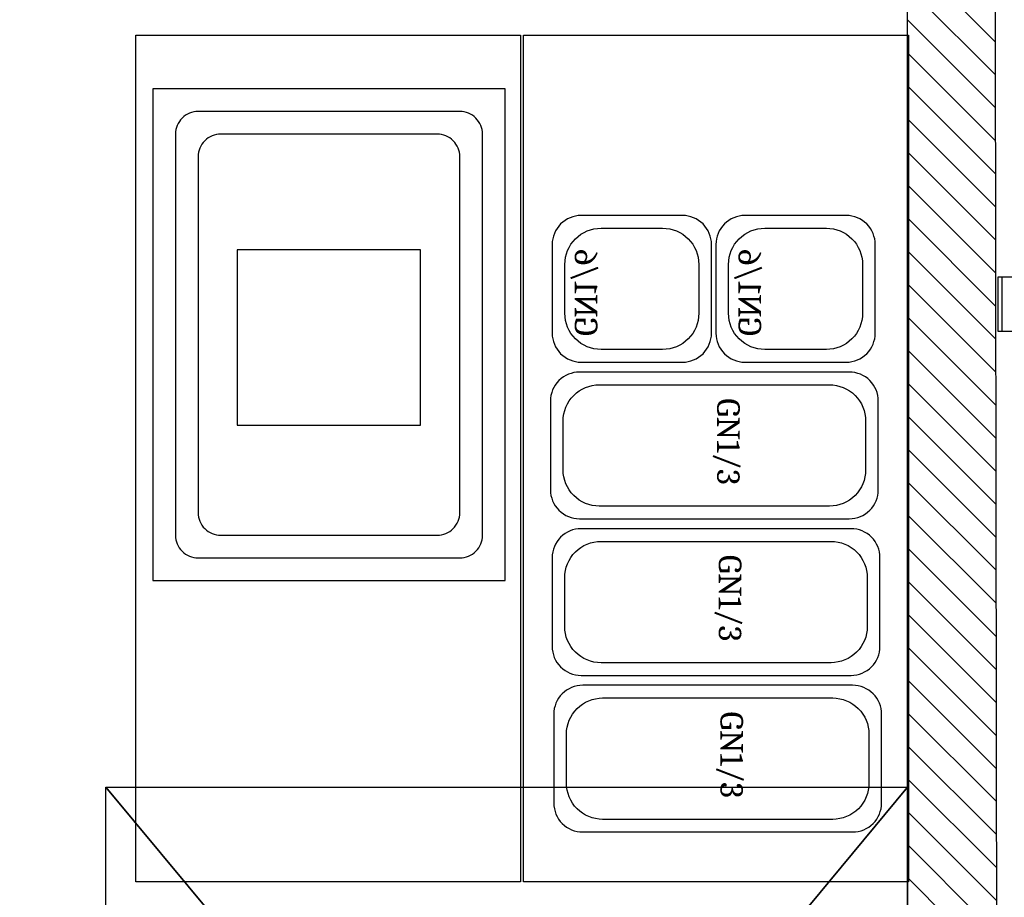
# Model space of a CAD drawing. Header units: millimetres. Extents: x 2950152 to 2989892, y -490837 to -470506.
# Tile 42 of 57: x 2970206 to 2971292, y -478986 to -478019. Entities that reach past the tile are written whole.
import ezdxf

# ---------------------------------------------------------------- set-up
doc = ezdxf.new("R2010")
doc.units = ezdxf.units.MM
doc.header["$LTSCALE"] = 1000
doc.header["$MEASUREMENT"] = 0
doc.header["$PDMODE"] = 3
doc.header["$PDSIZE"] = -1
doc.linetypes.add('DASHED2', pattern=[0.375, 0.25, -0.125])
doc.linetypes.add('HIDDEN2', pattern=[4.7625, 3.175, -1.5875])
doc.layers.get('0').update_dxf_attribs({"linetype": 'CONTINUOUS'})
doc.layers.get('Defpoints').update_dxf_attribs({"linetype": 'CONTINUOUS'})
for name, color, linetype in [('Kian Codes', 1, 'CONTINUOUS'), ('Kian Description', 3, 'CONTINUOUS'), ('Kian Furn 02', 253, 'CONTINUOUS'), ('LV_EQUIPMENT', 8, 'CONTINUOUS'), ('LV_FURNITURE', 8, 'CONTINUOUS'), ('LV_HATCH', 253, 'CONTINUOUS'), ('LV_PROJECTION', 4, 'CONTINUOUS'), ('LV_WALLS', 1, 'CONTINUOUS')]:
    doc.layers.add(name, color=color, linetype=linetype)
doc.styles.add('BA-SCALE 100', font='SIMPLEX.SHX', dxfattribs={"width": 0.8, "height": 200})
doc.styles.add('kian 4', font='Microsoft YaHei.ttf')
doc.styles.add('MtXpl_Microsoft_YaHe', font='Microsoft YaHei.ttf')
doc.styles.get("Standard").update_dxf_attribs({"font": 'arial.ttf'})
doc.dimstyles.new('BA SCALE 100', dxfattribs={"dimtxt": 200, "dimasz": 100, "dimexe": 0, "dimexo": 0, "dimgap": 50, "dimtad": 1, "dimdec": 0, "dimzin": 1, "dimdsep": 46, "dimtxsty": 'BA-SCALE 100', "dimblk": 'ARCHTICK', "dimcen": 2.5, "dimdle": 100, "dimclrd": 256, "dimclre": 256, "dimclrt": 256, "dimadec": 0, "dimazin": 0, "dimtfac": 1, "dimtdec": 0, "dimtmove": 1, "dimatfit": 3, "dimfxl": 0, "dimlwd": 9, "dimlwe": 9, "dimarcsym": 0})

# ---------------------------------------------------------------- blocks, each defined once
blk = doc.blocks.new('LV1C')
at = {"color": 0}
for p, q in [((0, 600), (0, 0)), ((625, 600), (0, 600)), ((625, 0), (625, 600)), ((0, 0), (625, 0))]:
    blk.add_line(p, q, dxfattribs=at)
for points in [[(625, 525), (650, 525), (650, 465), (625, 465)], [(625, 75), (650, 75), (650, 135), (625, 135)]]:
    blk.add_lwpolyline(points, close=True)
at = {"layer": 'Kian Furn 02', "linetype": 'HIDDEN2', "ltscale": 5}
for p, q in [((550, 525), (550, 465)), ((625, 525), (550, 525)), ((646, 465), (646, 525)), ((55, 500), (125, 500)), ((50, 105), (50, 495)), ((130, 495), (130, 105)), ((65, 125), (65, 475)), ((115, 475), (65, 475)), ((115, 475), (115, 125)), ((550, 465), (625, 465)), ((550, 135), (625, 135)), ((550, 75), (550, 135)), ((646, 135), (646, 75)), ((115, 125), (65, 125)), ((125, 100), (55, 100)), ((625, 75), (550, 75))]:
    blk.add_line(p, q, dxfattribs=at)
for centre in [(65, 485), (115, 485), (65, 115), (115, 115)]:
    blk.add_circle(centre, 3, dxfattribs=at)
for centre, radius, start, end in [((55, 495), 5, 90, 180), ((125, 495), 5, 0, 90), ((65, 300), 3, 90, 270), ((115, 300), 3, 270, 90), ((55, 105), 5, 180, 270), ((125, 105), 5, 270, 0)]:
    blk.add_arc(centre, radius, start, end, dxfattribs=at)
at = {"layer": 'Kian Codes', "insert": (241.4, 346.3), "char_height": 60, "attachment_point": 1, "style": 'kian 4'}
blk.add_mtext_dynamic_manual_height_columns('LV1C', width=60, gutter_width=200, heights=[0], dxfattribs=at)
at = {"layer": 'Kian Description', "insert": (1.1, 271.2), "char_height": 12, "attachment_point": 1, "style": 'MtXpl_Microsoft_YaHe'}
blk.add_mtext_dynamic_manual_height_columns('{\\W8.40364;     }650x600 L-Table - 950mm Top Height', width=681.878, gutter_width=200, heights=[0], dxfattribs=at)
blk = doc.blocks.new('P_GN_1-6_O')
blk.add_lwpolyline([(-34561.4, -22904.6), (-34561.4, -22792.6, -0.414214), (-34529.4, -22760.6), (-34431.4, -22760.6, -0.414214), (-34399.4, -22792.6), (-34399.4, -22904.6, -0.414214), (-34431.4, -22936.6), (-34529.4, -22936.6, -0.414214)], format="xyb", close=True)
at = {"color": 9}
blk.add_lwpolyline([(-34507.4, -22774.6, 0.414214), (-34547.4, -22814.6), (-34547.4, -22882.6, 0.414214), (-34507.4, -22922.6), (-34453.4, -22922.6, 0.414214), (-34413.4, -22882.6), (-34413.4, -22814.6, 0.414214), (-34453.4, -22774.6)], format="xyb", close=True, dxfattribs=at)
at = {"color": 9, "insert": (-34532.4, -22901.6), "char_height": 25, "attachment_point": 4}
blk.add_mtext_dynamic_manual_height_columns('{\\fCambria|b0|i0|c0|p18;GN1/6}', width=91.388, gutter_width=250, heights=[0], dxfattribs=at)
blk = doc.blocks.new('_ArchTick')
at = {"color": 0, "linetype": 'ByBlock', "const_width": 0.15}
blk.add_lwpolyline([(-0.5, -0.5), (0.5, 0.5)], dxfattribs=at)
blk = doc.blocks.new('*D808')
at = {"lineweight": 9}
for p, q in [((2970433.1, -479229.2), (2968804.2, -479229.2)), ((2968904.2, -479641.6), (2968904.2, -479229.2)), ((2970333.1, -479898.6), (2970333.1, -479229.2))]:
    blk.add_line(p, q, dxfattribs=at)
at = {"layer": 'Defpoints', "color": 0, "lineweight": -2}
for p in [(2968904.2, -479229.2), (2968904.2, -479641.6, 0), (2970333.1, -479898.6, 0)]:
    blk.add_point(p, dxfattribs=at)
at = {"lineweight": 9, "xscale": 100, "yscale": 100, "zscale": 100, "rotation": 180}
blk.add_blockref('_ArchTick', (2968904.2, -479229.2), dxfattribs=at)
at = {"lineweight": 9, "xscale": 100, "yscale": 100, "zscale": 100}
blk.add_blockref('_ArchTick', (2970333.1, -479229.2), dxfattribs=at)
at = {"insert": (2969618.6, -479079.2), "char_height": 200, "attachment_point": 5, "style": 'BA-SCALE 100'}
blk.add_mtext('1429', dxfattribs=at)

msp = doc.modelspace()

# ---------------------------------------------------------------- hatches: boundary and pattern name
at = {"layer": 'LV_HATCH'}
h = msp.add_hatch(dxfattribs=at)
h.set_pattern_fill('ANSI31', color=253, scale=8.1, angle=1170)
h.set_pattern_definition([(135, (3013304.705, -302937.027), (-18.1850186, -18.1850186), [])])
h.paths.add_polyline_path([(2971277.3, -474941.3), (2971284.9, -480338.5), (2971184.9, -480338.5), (2971184.9, -475059.5)])

# ---------------------------------------------------------------- linework, layer by layer
at = {"lineweight": -2}
msp.add_circle((2970013.8, -481719.3), 9117.6, dxfattribs=at)
at = {"layer": 'LV_EQUIPMENT', "elevation": 0}
for points in [[(2970758.4, -478035.9), (2970758.4, -478969.3), (2970334.1, -478969.3), (2970334.1, -478035.9)], [(2971185.9, -478035.9), (2971185.9, -478969.3), (2970761.7, -478969.3), (2970761.7, -478035.9)], [(2970352.9, -478095), (2970352.9, -478637.2), (2970741.2, -478637.2), (2970741.2, -478095)], [(2970445.8, -478272.7), (2970445.8, -478466), (2970647.9, -478466), (2970647.9, -478272.7)]]:
    msp.add_lwpolyline(points, close=True, dxfattribs=at)
for points in [[(2970377.9, -478144.9), (2970377.9, -478587.2, 0.414214), (2970402.8, -478612.2), (2970691.3, -478612.2, 0.414214), (2970716.3, -478587.2), (2970716.3, -478144.9, 0.414214), (2970691.3, -478120), (2970402.8, -478120, 0.414214)], [(2970402.8, -478169.9), (2970402.8, -478562.3, 0.414214), (2970427.8, -478587.2), (2970666.3, -478587.2, 0.414214), (2970691.3, -478562.3), (2970691.3, -478169.9, 0.414214), (2970666.3, -478144.9), (2970427.8, -478144.9, 0.414214)], [(2971120.7, -478407.3), (2970823.2, -478407.3, 0.414214), (2970791.2, -478439.3), (2970791.2, -478537.1, 0.414214), (2970823.2, -478569), (2971120.7, -478569, 0.414214), (2971152.7, -478537.1), (2971152.7, -478439.3, 0.414214)], [(2971122.6, -478580), (2970825, -478580, 0.414214), (2970793.1, -478611.9), (2970793.1, -478709.7, 0.414214), (2970825, -478741.7), (2971122.6, -478741.7, 0.414214), (2971154.5, -478709.7), (2971154.5, -478611.9, 0.414214)], [(2971124.4, -478752.6), (2970826.8, -478752.6, 0.414214), (2970794.9, -478784.6), (2970794.9, -478882.4, 0.414214), (2970826.8, -478914.3), (2971124.4, -478914.3, 0.414214), (2971156.3, -478882.4), (2971156.3, -478784.6, 0.414214)]]:
    msp.add_lwpolyline(points, format="xyb", close=True, dxfattribs=at)
at = {"layer": 'LV_EQUIPMENT', "color": 9, "elevation": 0}
for points in [[(2970805.2, -478461.2, -0.414214), (2970845.1, -478421.3), (2971098.8, -478421.3, -0.414214), (2971138.7, -478461.2), (2971138.7, -478515.1, -0.414214), (2971098.8, -478555.1), (2970845.1, -478555.1, -0.414214), (2970805.2, -478515.1)], [(2970807, -478633.9, -0.414214), (2970847, -478593.9), (2971100.6, -478593.9, -0.414214), (2971140.5, -478633.9), (2971140.5, -478687.8, -0.414214), (2971100.6, -478727.7), (2970847, -478727.7, -0.414214), (2970807, -478687.8)], [(2970808.9, -478806.5, -0.414214), (2970848.8, -478766.6), (2971102.4, -478766.6, -0.414214), (2971142.4, -478806.5), (2971142.4, -478860.4, -0.414214), (2971102.4, -478900.4), (2970848.8, -478900.4, -0.414214), (2970808.9, -478860.4)]]:
    msp.add_lwpolyline(points, format="xyb", close=True, dxfattribs=at)
at = {"layer": 'LV_PROJECTION', "linetype": 'DASHED2', "ltscale": 300}
for p, q in [((2971184.9, -478864.9, 0), (2970301.2, -479928, 0)), ((2970301.2, -479928, 0), (2971184.9, -478864.9, 0))]:
    msp.add_line(p, q, dxfattribs=at)
at = {"layer": 'LV_PROJECTION', "linetype": 'DASHED2', "ltscale": 300, "elevation": 0}
for points in [[(2971184.9, -478864.9), (2971184.9, -479928), (2970301.2, -479928), (2970301.2, -478864.9)], [(2970301.2, -478864.9), (2971184.9, -479928)]]:
    msp.add_lwpolyline(points, close=True, dxfattribs=at)
at = {"layer": 'LV_WALLS', "elevation": 0}
msp.add_lwpolyline([(2971277.3, -474941.3), (2971284.9, -480338.5), (2971184.9, -480338.5), (2971184.9, -475059.5)], close=True, dxfattribs=at)

# ---------------------------------------------------------------- block references
at = {"layer": 'LV_EQUIPMENT', "extrusion": (0, 0, -1), "xscale": 0.9982200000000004, "yscale": 0.9982200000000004, "zscale": -0.9982200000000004, "rotation": 90.00000000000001}
for p in [(-2993688.9, -443896.5, 0), (-2993869.4, -443896.5, 0)]:
    msp.add_blockref('P_GN_1-6_O', p, dxfattribs=at)
at = {"layer": 'LV_FURNITURE', "rotation": 180}
msp.add_blockref('LV1C', (2971934.9, -477837.4, 0), dxfattribs=at)

# ---------------------------------------------------------------- texts
at = {"layer": 'LV_EQUIPMENT', "color": 9, "char_height": 24.956, "attachment_point": 4, "rotation": 270}
for insert in [(2970985, -478436.3, 0), (2970986.8, -478608.9, 0), (2970988.6, -478781.6, 0)]:
    msp.add_mtext_dynamic_manual_height_columns('{\\fCambria|b0|i0|c0|p18;GN1/3}', width=91.225, gutter_width=249.6, heights=[0], dxfattribs=dict(at, insert=insert))

# ---------------------------------------------------------------- dimensions: what is measured, and where the dimension line sits
dim = msp.add_linear_dim(base=(2968904.2, -479229.2, 0), p1=(2970333.1, -479898.6, 0), p2=(2968904.2, -479641.6), angle=180, dimstyle='BA SCALE 100')
dim.commit()
dim.dimension.update_dxf_attribs({"geometry": '*D808', "text_midpoint": (2969618.6, -479079.2, 0)})

doc.saveas('drawing.dxf')
